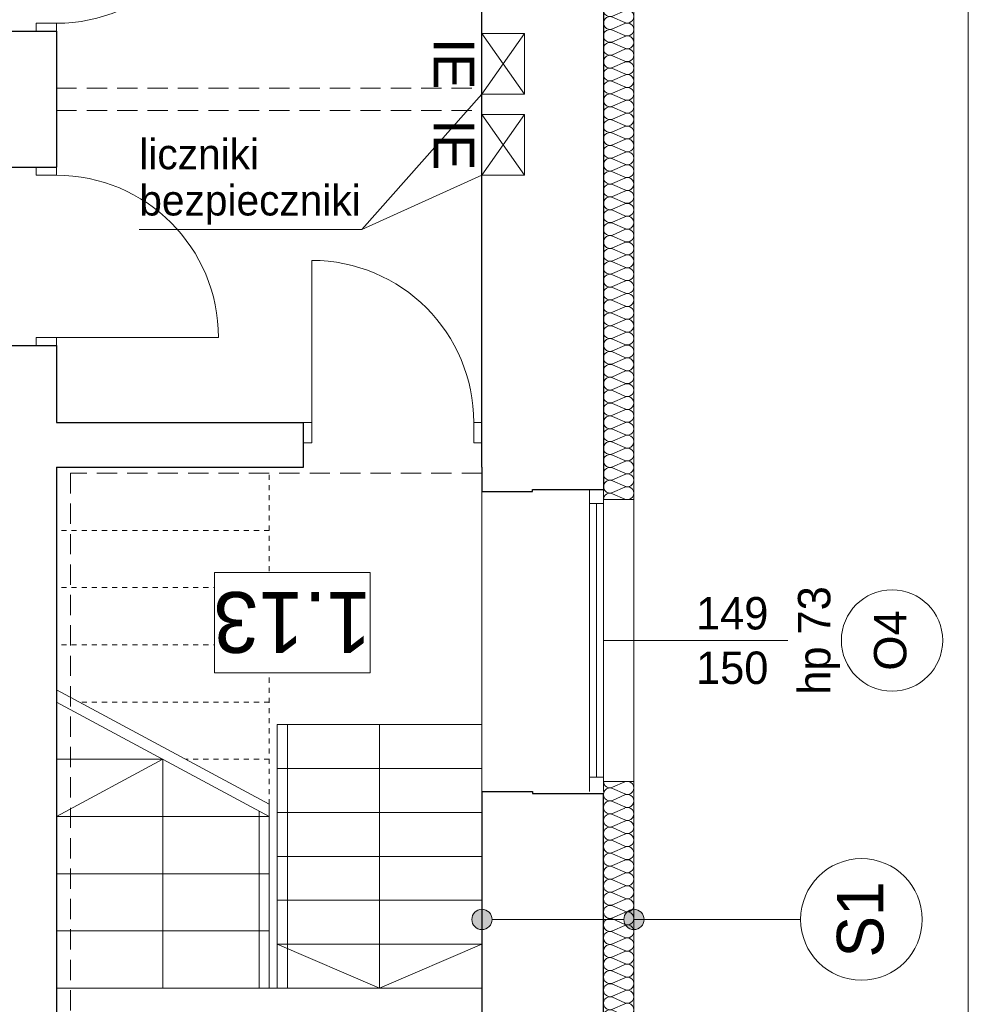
# Model space of a CAD drawing. Extents: x -547885 to -186295, y -25370 to 156194.
# Tile 209 of 256: x -474904 to -470223, y 70398 to 75255. Entities that reach past the tile are written whole.
import ezdxf

# ---------------------------------------------------------------- set-up
doc = ezdxf.new("R2010")
doc.units = 0
doc.header["$MEASUREMENT"] = 0
doc.linetypes.add('Hidden Line', pattern=[50, 25, -25])
doc.linetypes.add('Krawędzie ukryte', pattern=[150, 100, -50])
doc.layers.add('Arch ocieplenie', color=7, linetype='Continuous')
doc.layers.add('Arch opisy', color=7, linetype='Continuous')
for name, color, linetype, lineweight, true_color in [('Arch ocieplenie_Nr_Pióra__9', 7, 'Continuous', 9, 0x3dad99), ('Arch opisy okien_Nr_Pióra__9', 7, 'Continuous', 9, 0x3dad99), ('Arch opisy_Nr_Pióra__9', 7, 'Continuous', 9, 0x3dad99), ('Arch wykończenie_Nr_Pióra__3', 7, 'Continuous', 18, 0xff6600), ('instalacja CO_Nr_Pióra__88', 7, 'Continuous', 20, 0xfd4435), ('INSTALACJA IE_Nr_Pióra__88', 7, 'Continuous', 20, 0xfd4435), ('INWENT CO_Nr_Pióra__88', 7, 'Continuous', 20, 0xfd4435), ('INWENT OPISY_Nr_Pióra__88', 7, 'Continuous', 20, 0xfd4435)]:
    doc.layers.add(name, color=color, linetype=linetype, lineweight=lineweight, true_color=true_color)
for name, color, linetype, lineweight in [('Arch opisy_Nr_Pióra__1', 7, 'Continuous', 25), ('Arch opisy_Nr_Pióra__21', 7, 'Continuous', 9), ('ARCH TABELA_Nr_Pióra__21', 7, 'Continuous', 9), ('INWENT OPISY_Nr_Pióra__21', 7, 'Continuous', 9), ('INWENT. DRZWI_Nr_Pióra__5', 7, 'Continuous', 13), ('INWENT. OKNA_Nr_Pióra__21', 7, 'Continuous', 9), ('INWENT. OKNA_Nr_Pióra__5', 7, 'Continuous', 13), ('INWENT.ŚCIANY_Nr_Pióra__1', 7, 'Continuous', 25), ('INWENT.ŚCIANY_Nr_Pióra__21', 7, 'Continuous', 9), ('Istniejące schody_Nr_Pióra__5', 7, 'Continuous', 13), ('Istniejące stropy_Nr_Pióra__5', 7, 'Continuous', 13)]:
    doc.layers.add(name, color=color, linetype=linetype, lineweight=lineweight)
doc.styles.add('GENERATED_STYLE_1', font='txt')
doc.styles.add('GENERATED_STYLE_10', font='arial.ttf')
doc.styles.add('GENERATED_STYLE_6', font='txt')
doc.styles.add('GENERATED_STYLE_7', font='txt')

# ---------------------------------------------------------------- blocks, each defined once
blk = doc.blocks.new('Izolacja cieplna 14_214', base_point=(-472023.3, 71497.6))
at = {"layer": 'Arch ocieplenie_Nr_Pióra__9', "linetype": 'Continuous'}
for p, q in [((-471918, 71494.9), (-471978.6, 71468.1)), ((-471978.6, 71462.7), (-471918, 71435.9)), ((-471918, 71430.5), (-471978.6, 71403.8)), ((-471978.6, 71398.3), (-471918, 71371.6)), ((-471918, 71366.1), (-471978.6, 71339.4)), ((-471978.6, 71334), (-471918, 71307.2)), ((-471918, 71301.8), (-471978.6, 71275)), ((-471978.6, 71269.6), (-471918, 71242.8)), ((-471918, 71237.4), (-471978.6, 71210.6)), ((-471978.6, 71205.2), (-471918, 71178.4)), ((-471918, 71173), (-471978.6, 71146.2)), ((-471978.6, 71140.8), (-471918, 71114)), ((-471918, 71108.6), (-471978.6, 71081.8)), ((-471978.6, 71076.4), (-471918, 71049.6)), ((-471918, 71044.2), (-471978.6, 71017.4)), ((-471978.6, 71012), (-471918, 70985.2)), ((-471918, 70979.8), (-471978.6, 70953)), ((-471978.6, 70947.6), (-471918, 70920.8)), ((-471918, 70915.4), (-471978.6, 70888.6)), ((-471978.6, 70883.2), (-471918, 70856.4)), ((-471918, 70851), (-471978.6, 70824.2)), ((-471978.6, 70818.8), (-471918, 70792)), ((-471918, 70786.6), (-471978.6, 70759.8)), ((-471978.6, 70754.4), (-471918, 70727.7)), ((-471918, 70722.2), (-471978.6, 70695.5)), ((-471978.6, 70690.1), (-471918, 70663.3)), ((-471918, 70657.9), (-471978.6, 70631.1)), ((-471978.6, 70625.7), (-471918, 70598.9)), ((-471918, 70593.5), (-471978.6, 70566.7)), ((-471978.6, 70561.3), (-471918, 70534.5)), ((-471918, 70529.1), (-471978.6, 70502.3)), ((-471978.6, 70496.9), (-471918, 70470.1)), ((-471918, 70464.7), (-471978.6, 70437.9)), ((-471978.6, 70432.5), (-471918, 70405.7)), ((-471918, 70400.3), (-471978.6, 70373.5)), ((-471978.6, 70368.1), (-471918, 70341.3)), ((-471918, 70335.9), (-471978.6, 70309.1)), ((-471978.6, 70303.7), (-471918, 70276.9)), ((-471918, 70271.5), (-471978.6, 70244.7)), ((-471978.6, 70239.3), (-471918, 70212.5)), ((-471918, 70207.1), (-471978.6, 70180.3)), ((-471978.6, 70174.9), (-471918, 70148.1)), ((-471918, 70142.7), (-471978.6, 70115.9)), ((-471978.6, 70110.5), (-471918, 70083.8)), ((-471918, 70078.3), (-471978.6, 70051.6)), ((-471978.6, 70046.1), (-471918, 70019.4)), ((-471918, 70014), (-471978.6, 69987.2)), ((-471978.6, 69981.8), (-471918, 69955)), ((-471918, 69949.6), (-471978.6, 69922.8)), ((-471978.6, 69917.4), (-471918, 69890.6)), ((-471918, 69885.2), (-471978.6, 69858.4)), ((-471978.6, 69853), (-471918, 69826.2)), ((-471918, 69820.8), (-471978.6, 69794)), ((-471978.6, 69788.6), (-471918, 69761.8)), ((-471918, 69756.4), (-471978.6, 69729.6)), ((-471978.6, 69724.2), (-471918, 69697.4)), ((-471918, 69692), (-471978.6, 69665.2)), ((-471978.6, 69659.8), (-471918, 69633)), ((-471918, 69627.6), (-471978.6, 69600.8)), ((-471978.6, 69595.4), (-471918, 69568.6)), ((-471918, 69563.2), (-471978.6, 69536.4)), ((-471978.6, 69531), (-471918, 69504.2)), ((-471918, 69498.8), (-471978.6, 69472)), ((-471978.6, 69466.6), (-471918, 69439.8)), ((-471918, 69434.4), (-471978.6, 69407.7)), ((-471978.6, 69402.2), (-471918, 69375.5)), ((-471918, 69370), (-471978.6, 69343.3)), ((-471978.6, 69337.9), (-471918, 69311.1)), ((-471918, 69305.7), (-471978.6, 69278.9)), ((-471978.6, 69273.5), (-471918, 69246.7)), ((-471918, 69241.3), (-471978.6, 69214.5)), ((-471978.6, 69209.1), (-471918, 69182.3)), ((-471918, 69176.9), (-471978.6, 69150.1)), ((-471978.6, 69144.7), (-471918, 69117.9)), ((-471918, 69112.5), (-471978.6, 69085.7)), ((-471978.6, 69080.3), (-471918, 69053.5)), ((-471918, 69048.1), (-471978.6, 69021.3)), ((-471978.6, 69015.9), (-471918, 68989.1)), ((-471918, 68983.7), (-471978.6, 68956.9)), ((-471978.6, 68951.5), (-471918, 68924.7)), ((-471918, 68919.3), (-471978.6, 68892.5)), ((-471978.6, 68887.1), (-471918, 68860.3))]:
    blk.add_line(p, q, dxfattribs=at)
for centre, start_param, end_param in [((-471905.2, 71465.4), 5.870392, 9.837571), ((-471991.4, 71433.2), 2.7288, 6.695979), ((-471991.4, 71497.6), 4.712389, 6.695979), ((-471991.4, 71368.9), 2.7288, 6.695979), ((-471905.2, 71401), 5.870392, 9.837571), ((-471905.2, 71336.7), 5.870392, 9.837571), ((-471991.4, 71304.5), 2.7288, 6.695979), ((-471905.2, 71272.3), 5.870392, 9.837571), ((-471991.4, 71240.1), 2.7288, 6.695979), ((-471991.4, 71175.7), 2.7288, 6.695979), ((-471905.2, 71207.9), 5.870392, 9.837571), ((-471905.2, 71143.5), 5.870392, 9.837571), ((-471991.4, 71111.3), 2.7288, 6.695979), ((-471905.2, 71079.1), 5.870392, 9.837571), ((-471991.4, 71046.9), 2.7288, 6.695979), ((-471991.4, 70982.5), 2.7288, 6.695979), ((-471905.2, 71014.7), 5.870392, 9.837571), ((-471905.2, 70950.3), 5.870392, 9.837571), ((-471991.4, 70918.1), 2.7288, 6.695979), ((-471905.2, 70885.9), 5.870392, 9.837571), ((-471991.4, 70853.7), 2.7288, 6.695979), ((-471991.4, 70789.3), 2.7288, 6.695979), ((-471905.2, 70821.5), 5.870392, 9.837571), ((-471905.2, 70757.1), 5.870392, 9.837571), ((-471991.4, 70725), 2.7288, 6.695979), ((-471905.2, 70692.8), 5.870392, 9.837571), ((-471991.4, 70660.6), 2.7288, 6.695979), ((-471991.4, 70596.2), 2.7288, 6.695979), ((-471905.2, 70628.4), 5.870392, 9.837571), ((-471905.2, 70564), 5.870392, 9.837571), ((-471991.4, 70531.8), 2.7288, 6.695979), ((-471905.2, 70499.6), 5.870392, 9.837571), ((-471991.4, 70467.4), 2.7288, 6.695979), ((-471991.4, 70403), 2.7288, 6.695979), ((-471905.2, 70435.2), 5.870392, 9.837571), ((-471905.2, 70370.8), 5.870392, 9.837571), ((-471991.4, 70338.6), 2.7288, 6.695979), ((-471905.2, 70306.4), 5.870392, 9.837571), ((-471991.4, 70274.2), 2.7288, 6.695979), ((-471991.4, 70209.8), 2.7288, 6.695979), ((-471905.2, 70242), 5.870392, 9.837571), ((-471905.2, 70177.6), 5.870392, 9.837571), ((-471991.4, 70145.4), 2.7288, 6.695979), ((-471905.2, 70113.2), 5.870392, 9.837571), ((-471991.4, 70081), 2.7288, 6.695979), ((-471991.4, 70016.7), 2.7288, 6.695979), ((-471905.2, 70048.9), 5.870392, 9.837571), ((-471905.2, 69984.5), 5.870392, 9.837571), ((-471991.4, 69952.3), 2.7288, 6.695979), ((-471905.2, 69920.1), 5.870392, 9.837571), ((-471991.4, 69887.9), 2.7288, 6.695979), ((-471991.4, 69823.5), 2.7288, 6.695979), ((-471905.2, 69855.7), 5.870392, 9.837571), ((-471905.2, 69791.3), 5.870392, 9.837571), ((-471991.4, 69759.1), 2.7288, 6.695979), ((-471905.2, 69726.9), 5.870392, 9.837571), ((-471991.4, 69694.7), 2.7288, 6.695979), ((-471991.4, 69630.3), 2.7288, 6.695979), ((-471905.2, 69662.5), 5.870392, 9.837571), ((-471905.2, 69598.1), 5.870392, 9.837571), ((-471991.4, 69565.9), 2.7288, 6.695979), ((-471905.2, 69533.7), 5.870392, 9.837571), ((-471991.4, 69501.5), 2.7288, 6.695979), ((-471991.4, 69437.1), 2.7288, 6.695979), ((-471905.2, 69469.3), 5.870392, 9.837571), ((-471905.2, 69404.9), 5.870392, 9.837571), ((-471991.4, 69372.8), 2.7288, 6.695979), ((-471905.2, 69340.6), 5.870392, 9.837571), ((-471991.4, 69308.4), 2.7288, 6.695979), ((-471991.4, 69244), 2.7288, 6.695979), ((-471905.2, 69276.2), 5.870392, 9.837571), ((-471905.2, 69211.8), 5.870392, 9.837571), ((-471991.4, 69179.6), 2.7288, 6.695979), ((-471905.2, 69147.4), 5.870392, 9.837571), ((-471991.4, 69115.2), 2.7288, 6.695979), ((-471991.4, 69050.8), 2.7288, 6.695979), ((-471905.2, 69083), 5.870392, 9.837571), ((-471905.2, 69018.6), 5.870392, 9.837571), ((-471991.4, 68986.4), 2.7288, 6.695979), ((-471905.2, 68954.2), 5.870392, 9.837571), ((-471991.4, 68922), 2.7288, 6.695979), ((-471905.2, 68889.8), 5.870392, 9.837571), ((-471991.4, 68857.6), 2.7288, 4.712389)]:
    blk.add_ellipse(centre, major_axis=(0, -32.2), ratio=0.990886, start_param=start_param, end_param=end_param, dxfattribs=at)
blk = doc.blocks.new('Izolacja cieplna 14_216', base_point=(-472023.3, 77017.6))
at = {"layer": 'Arch ocieplenie_Nr_Pióra__9', "linetype": 'Continuous'}
for p, q in [((-471918, 77015), (-471978.6, 76988.5)), ((-471978.6, 76983.2), (-471918, 76956.8)), ((-471918, 76951.4), (-471978.6, 76925)), ((-471978.6, 76919.7), (-471918, 76893.2)), ((-471918, 76887.9), (-471978.6, 76861.5)), ((-471978.6, 76856.1), (-471918, 76829.7)), ((-471918, 76824.3), (-471978.6, 76797.9)), ((-471978.6, 76792.6), (-471918, 76766.1)), ((-471918, 76760.8), (-471978.6, 76734.4)), ((-471978.6, 76729), (-471918, 76702.6)), ((-471918, 76697.3), (-471978.6, 76670.8)), ((-471978.6, 76665.5), (-471918, 76639.1)), ((-471918, 76633.7), (-471978.6, 76607.3)), ((-471978.6, 76602), (-471918, 76575.5)), ((-471918, 76570.2), (-471978.6, 76543.8)), ((-471978.6, 76538.4), (-471918, 76512)), ((-471918, 76506.7), (-471978.6, 76480.2)), ((-471978.6, 76474.9), (-471918, 76448.5)), ((-471918, 76443.1), (-471978.6, 76416.7)), ((-471978.6, 76411.3), (-471918, 76384.9)), ((-471918, 76379.6), (-471978.6, 76353.1)), ((-471978.6, 76347.8), (-471918, 76321.4)), ((-471918, 76316), (-471978.6, 76289.6)), ((-471978.6, 76284.3), (-471918, 76257.8)), ((-471918, 76252.5), (-471978.6, 76226.1)), ((-471978.6, 76220.7), (-471918, 76194.3)), ((-471918, 76189), (-471978.6, 76162.5)), ((-471978.6, 76157.2), (-471918, 76130.8)), ((-471918, 76125.4), (-471978.6, 76099)), ((-471978.6, 76093.7), (-471918, 76067.2)), ((-471918, 76061.9), (-471978.6, 76035.5)), ((-471978.6, 76030.1), (-471918, 76003.7)), ((-471918, 75998.3), (-471978.6, 75971.9)), ((-471978.6, 75966.6), (-471918, 75940.1)), ((-471918, 75934.8), (-471978.6, 75908.4)), ((-471978.6, 75903), (-471918, 75876.6)), ((-471918, 75871.3), (-471978.6, 75844.8)), ((-471978.6, 75839.5), (-471918, 75813.1)), ((-471918, 75807.7), (-471978.6, 75781.3)), ((-471978.6, 75776), (-471918, 75749.5)), ((-471918, 75744.2), (-471978.6, 75717.8)), ((-471978.6, 75712.4), (-471918, 75686)), ((-471918, 75680.7), (-471978.6, 75654.2)), ((-471978.6, 75648.9), (-471918, 75622.5)), ((-471918, 75617.1), (-471978.6, 75590.7)), ((-471978.6, 75585.3), (-471918, 75558.9)), ((-471918, 75553.6), (-471978.6, 75527.1)), ((-471978.6, 75521.8), (-471918, 75495.4)), ((-471918, 75490), (-471978.6, 75463.6)), ((-471978.6, 75458.3), (-471918, 75431.8)), ((-471918, 75426.5), (-471978.6, 75400.1)), ((-471978.6, 75394.7), (-471918, 75368.3)), ((-471918, 75363), (-471978.6, 75336.5)), ((-471978.6, 75331.2), (-471918, 75304.8)), ((-471918, 75299.4), (-471978.6, 75273)), ((-471978.6, 75267.7), (-471918, 75241.2)), ((-471918, 75235.9), (-471978.6, 75209.5)), ((-471978.6, 75204.1), (-471918, 75177.7)), ((-471918, 75172.3), (-471978.6, 75145.9)), ((-471978.6, 75140.6), (-471918, 75114.1)), ((-471918, 75108.8), (-471978.6, 75082.4)), ((-471978.6, 75077), (-471918, 75050.6)), ((-471918, 75045.3), (-471978.6, 75018.8)), ((-471978.6, 75013.5), (-471918, 74987.1)), ((-471918, 74981.7), (-471978.6, 74955.3)), ((-471978.6, 74950), (-471918, 74923.5)), ((-471918, 74918.2), (-471978.6, 74891.8)), ((-471978.6, 74886.4), (-471918, 74860)), ((-471918, 74854.7), (-471978.6, 74828.2)), ((-471978.6, 74822.9), (-471918, 74796.5)), ((-471918, 74791.1), (-471978.6, 74764.7)), ((-471978.6, 74759.3), (-471918, 74732.9)), ((-471918, 74727.6), (-471978.6, 74701.1)), ((-471978.6, 74695.8), (-471918, 74669.4)), ((-471918, 74664), (-471978.6, 74637.6)), ((-471978.6, 74632.3), (-471918, 74605.8)), ((-471918, 74600.5), (-471978.6, 74574.1)), ((-471978.6, 74568.7), (-471918, 74542.3)), ((-471918, 74537), (-471978.6, 74510.5)), ((-471978.6, 74505.2), (-471918, 74478.8)), ((-471918, 74473.4), (-471978.6, 74447)), ((-471978.6, 74441.7), (-471918, 74415.2)), ((-471918, 74409.9), (-471978.6, 74383.5)), ((-471978.6, 74378.1), (-471918, 74351.7)), ((-471918, 74346.3), (-471978.6, 74319.9)), ((-471978.6, 74314.6), (-471918, 74288.1)), ((-471918, 74282.8), (-471978.6, 74256.4)), ((-471978.6, 74251), (-471918, 74224.6)), ((-471918, 74219.3), (-471978.6, 74192.8)), ((-471978.6, 74187.5), (-471918, 74161.1)), ((-471918, 74155.7), (-471978.6, 74129.3)), ((-471978.6, 74124), (-471918, 74097.5)), ((-471918, 74092.2), (-471978.6, 74065.8)), ((-471978.6, 74060.4), (-471918, 74034)), ((-471918, 74028.7), (-471978.6, 74002.2)), ((-471978.6, 73996.9), (-471918, 73970.5)), ((-471918, 73965.1), (-471978.6, 73938.7)), ((-471978.6, 73933.3), (-471918, 73906.9)), ((-471918, 73901.6), (-471978.6, 73875.1)), ((-471978.6, 73869.8), (-471918, 73843.4)), ((-471918, 73838), (-471978.6, 73811.6)), ((-471978.6, 73806.3), (-471918, 73779.8)), ((-471918, 73774.5), (-471978.6, 73748.1)), ((-471978.6, 73742.7), (-471918, 73716.3)), ((-471918, 73711), (-471978.6, 73684.5)), ((-471978.6, 73679.2), (-471918, 73652.8)), ((-471918, 73647.4), (-471978.6, 73621)), ((-471978.6, 73615.7), (-471918, 73589.2)), ((-471918, 73583.9), (-471978.6, 73557.5)), ((-471978.6, 73552.1), (-471918, 73525.7)), ((-471918, 73520.3), (-471978.6, 73493.9)), ((-471978.6, 73488.6), (-471918, 73462.1)), ((-471918, 73456.8), (-471978.6, 73430.4)), ((-471978.6, 73425), (-471918, 73398.6)), ((-471918, 73393.3), (-471978.6, 73366.8)), ((-471978.6, 73361.5), (-471918, 73335.1)), ((-471918, 73329.7), (-471978.6, 73303.3)), ((-471978.6, 73298), (-471918, 73271.5)), ((-471918, 73266.2), (-471978.6, 73239.8)), ((-471978.6, 73234.4), (-471918, 73208)), ((-471918, 73202.7), (-471978.6, 73176.2)), ((-471978.6, 73170.9), (-471918, 73144.5)), ((-471918, 73139.1), (-471978.6, 73112.7)), ((-471978.6, 73107.3), (-471918, 73080.9)), ((-471918, 73075.6), (-471978.6, 73049.1)), ((-471978.6, 73043.8), (-471918, 73017.4)), ((-471918, 73012), (-471978.6, 72985.6)), ((-471978.6, 72980.3), (-471918, 72953.8)), ((-471918, 72948.5), (-471978.6, 72922.1)), ((-471978.6, 72916.7), (-471918, 72890.3))]:
    blk.add_line(p, q, dxfattribs=at)
for centre, start_param, end_param in [((-471991.4, 76954.1), 1.158004, 5.125183), ((-471991.4, 77017.6), 3.141593, 5.125182), ((-471905.2, 76985.9), 4.299595, 8.266775), ((-471905.2, 76922.3), 4.299595, 8.266775), ((-471991.4, 76890.6), 1.158004, 5.125183), ((-471905.2, 76858.8), 4.299595, 8.266775), ((-471991.4, 76827), 1.158004, 5.125183), ((-471991.4, 76763.5), 1.158004, 5.125183), ((-471905.2, 76795.2), 4.299595, 8.266775), ((-471905.2, 76731.7), 4.299595, 8.266775), ((-471991.4, 76699.9), 1.158004, 5.125183), ((-471905.2, 76668.2), 4.299595, 8.266775), ((-471991.4, 76636.4), 1.158004, 5.125183), ((-471991.4, 76572.9), 1.158004, 5.125183), ((-471905.2, 76604.6), 4.299595, 8.266775), ((-471905.2, 76541.1), 4.299595, 8.266775), ((-471991.4, 76509.3), 1.158004, 5.125183), ((-471905.2, 76477.6), 4.299595, 8.266775), ((-471991.4, 76445.8), 1.158004, 5.125183), ((-471991.4, 76382.2), 1.158004, 5.125183), ((-471905.2, 76414), 4.299595, 8.266775), ((-471905.2, 76350.5), 4.299595, 8.266775), ((-471991.4, 76318.7), 1.158004, 5.125183), ((-471905.2, 76286.9), 4.299595, 8.266775), ((-471991.4, 76255.2), 1.158004, 5.125183), ((-471991.4, 76191.6), 1.158004, 5.125183), ((-471905.2, 76223.4), 4.299595, 8.266775), ((-471991.4, 76128.1), 1.158004, 5.125183), ((-471905.2, 76159.9), 4.299595, 8.266775), ((-471905.2, 76096.3), 4.299595, 8.266775), ((-471991.4, 76064.6), 1.158004, 5.125183), ((-471905.2, 76032.8), 4.299595, 8.266775), ((-471991.4, 76001), 1.158004, 5.125183), ((-471991.4, 75937.5), 1.158004, 5.125183), ((-471905.2, 75969.2), 4.299595, 8.266775), ((-471905.2, 75905.7), 4.299595, 8.266775), ((-471991.4, 75873.9), 1.158004, 5.125183), ((-471905.2, 75842.2), 4.299595, 8.266775), ((-471991.4, 75810.4), 1.158004, 5.125183), ((-471991.4, 75746.9), 1.158004, 5.125183), ((-471905.2, 75778.6), 4.299595, 8.266775), ((-471905.2, 75715.1), 4.299595, 8.266775), ((-471991.4, 75683.3), 1.158004, 5.125183), ((-471905.2, 75651.6), 4.299595, 8.266775), ((-471991.4, 75619.8), 1.158004, 5.125183), ((-471991.4, 75556.2), 1.158004, 5.125183), ((-471905.2, 75588), 4.299595, 8.266775), ((-471905.2, 75524.5), 4.299595, 8.266775), ((-471991.4, 75492.7), 1.158004, 5.125183), ((-471905.2, 75460.9), 4.299595, 8.266775), ((-471991.4, 75429.2), 1.158004, 5.125183), ((-471991.4, 75365.6), 1.158004, 5.125183), ((-471905.2, 75397.4), 4.299595, 8.266775), ((-471991.4, 75302.1), 1.158004, 5.125183), ((-471905.2, 75333.9), 4.299595, 8.266775), ((-471905.2, 75270.3), 4.299595, 8.266775), ((-471991.4, 75238.6), 1.158004, 5.125183), ((-471905.2, 75206.8), 4.299595, 8.266775), ((-471991.4, 75175), 1.158004, 5.125183), ((-471991.4, 75111.5), 1.158004, 5.125183), ((-471905.2, 75143.2), 4.299595, 8.266775), ((-471905.2, 75079.7), 4.299595, 8.266775), ((-471991.4, 75047.9), 1.158004, 5.125183), ((-471905.2, 75016.2), 4.299595, 8.266775), ((-471991.4, 74984.4), 1.158004, 5.125183), ((-471991.4, 74920.9), 1.158004, 5.125183), ((-471905.2, 74952.6), 4.299595, 8.266775), ((-471905.2, 74889.1), 4.299595, 8.266775), ((-471991.4, 74857.3), 1.158004, 5.125183), ((-471905.2, 74825.6), 4.299595, 8.266775), ((-471991.4, 74793.8), 1.158004, 5.125183), ((-471991.4, 74730.2), 1.158004, 5.125183), ((-471905.2, 74762), 4.299595, 8.266775), ((-471905.2, 74698.5), 4.299595, 8.266775), ((-471991.4, 74666.7), 1.158004, 5.125183), ((-471905.2, 74634.9), 4.299595, 8.266775), ((-471991.4, 74603.2), 1.158004, 5.125183), ((-471991.4, 74539.6), 1.158004, 5.125183), ((-471905.2, 74571.4), 4.299595, 8.266775), ((-471991.4, 74476.1), 1.158004, 5.125183), ((-471905.2, 74507.9), 4.299595, 8.266775), ((-471905.2, 74444.3), 4.299595, 8.266775), ((-471991.4, 74412.6), 1.158004, 5.125183), ((-471905.2, 74380.8), 4.299595, 8.266775), ((-471991.4, 74349), 1.158004, 5.125183), ((-471991.4, 74285.5), 1.158004, 5.125183), ((-471905.2, 74317.2), 4.299595, 8.266775), ((-471905.2, 74253.7), 4.299595, 8.266775), ((-471991.4, 74221.9), 1.158004, 5.125183), ((-471905.2, 74190.2), 4.299595, 8.266775), ((-471991.4, 74158.4), 1.158004, 5.125183), ((-471991.4, 74094.9), 1.158004, 5.125183), ((-471905.2, 74126.6), 4.299595, 8.266775), ((-471905.2, 74063.1), 4.299595, 8.266775), ((-471991.4, 74031.3), 1.158004, 5.125183), ((-471905.2, 73999.6), 4.299595, 8.266775), ((-471991.4, 73967.8), 1.158004, 5.125183), ((-471991.4, 73904.2), 1.158004, 5.125183), ((-471905.2, 73936), 4.299595, 8.266775), ((-471905.2, 73872.5), 4.299595, 8.266775), ((-471991.4, 73840.7), 1.158004, 5.125183), ((-471905.2, 73808.9), 4.299595, 8.266775), ((-471991.4, 73777.2), 1.158004, 5.125183), ((-471991.4, 73713.6), 1.158004, 5.125183), ((-471905.2, 73745.4), 4.299595, 8.266775), ((-471991.4, 73650.1), 1.158004, 5.125183), ((-471905.2, 73681.9), 4.299595, 8.266775), ((-471905.2, 73618.3), 4.299595, 8.266775), ((-471991.4, 73586.6), 1.158004, 5.125183), ((-471905.2, 73554.8), 4.299595, 8.266775), ((-471991.4, 73523), 1.158004, 5.125183), ((-471991.4, 73459.5), 1.158004, 5.125183), ((-471905.2, 73491.2), 4.299595, 8.266775), ((-471905.2, 73427.7), 4.299595, 8.266775), ((-471991.4, 73395.9), 1.158004, 5.125183), ((-471905.2, 73364.2), 4.299595, 8.266775), ((-471991.4, 73332.4), 1.158004, 5.125183), ((-471991.4, 73268.9), 1.158004, 5.125183), ((-471905.2, 73300.6), 4.299595, 8.266775), ((-471905.2, 73237.1), 4.299595, 8.266775), ((-471991.4, 73205.3), 1.158004, 5.125183), ((-471905.2, 73173.6), 4.299595, 8.266775), ((-471991.4, 73141.8), 1.158004, 5.125183), ((-471991.4, 73078.2), 1.158004, 5.125183), ((-471905.2, 73110), 4.299595, 8.266775), ((-471905.2, 73046.5), 4.299595, 8.266775), ((-471991.4, 73014.7), 1.158004, 5.125183), ((-471905.2, 72982.9), 4.299595, 8.266775), ((-471991.4, 72951.2), 1.158004, 5.125183), ((-471991.4, 72887.6), 1.158004, 3.141593), ((-471905.2, 72919.4), 4.299595, 8.266775)]:
    blk.add_ellipse(centre, major_axis=(31.9, 0), ratio=0.995847, start_param=start_param, end_param=end_param, dxfattribs=at)
blk = doc.blocks.new('Linia_146', base_point=(-472623.3, 70816.5))
at = {"layer": 'Arch opisy_Nr_Pióra__21', "linetype": 'Continuous'}
for points in [[(-472573.3, 70816.5), (-472577.1, 70835.7), (-472588, 70851.9), (-472604.2, 70862.7), (-472623.3, 70866.5), (-472642.5, 70862.7), (-472658.7, 70851.9), (-472669.5, 70835.7), (-472673.3, 70816.5), (-472669.5, 70797.4), (-472658.7, 70781.2), (-472642.5, 70770.3), (-472623.3, 70766.5), (-472604.2, 70770.3), (-472588, 70781.2), (-472577.1, 70797.4)], [(-471823.3, 70816.5), (-471827.1, 70835.7), (-471838, 70851.9), (-471854.2, 70862.7), (-471873.3, 70866.5), (-471892.5, 70862.7), (-471908.7, 70851.9), (-471919.5, 70835.7), (-471923.3, 70816.5), (-471919.5, 70797.4), (-471908.7, 70781.2), (-471892.5, 70770.3), (-471873.3, 70766.5), (-471854.2, 70770.3), (-471838, 70781.2), (-471827.1, 70797.4)]]:
    blk.add_hatch(color=256, dxfattribs=at).paths.add_polyline_path(points, flags=0)
blk.add_line((-472573.3, 70816.5), (-471923.3, 70816.5), dxfattribs=at)
for centre in [(-472623.3, 70816.5), (-471873.3, 70816.5)]:
    blk.add_circle(centre, 50, dxfattribs=at)
blk = doc.blocks.new('Linia_147', base_point=(-471873.3, 70816.5))
at = {"layer": 'Arch opisy_Nr_Pióra__21', "linetype": 'Continuous'}
blk.add_line((-471873.3, 70816.5), (-471050.7, 70816.5), dxfattribs=at)
blk.add_circle((-470750.7, 70816.5), 300, dxfattribs=at)

msp = doc.modelspace()

# ---------------------------------------------------------------- linework, layer by layer
at = {"layer": 'Arch opisy_Nr_Pióra__9', "linetype": 'Continuous'}
msp.add_circle((-470599.8, 72192.6), 250, dxfattribs=at)
at = {"layer": 'ARCH TABELA_Nr_Pióra__21', "linetype": 'Continuous'}
msp.add_line((-470223.3, 83694.2), (-470223.3, 55244.2), dxfattribs=at)
at = {"layer": 'Arch wykończenie_Nr_Pióra__3', "linetype": 'Continuous'}
for p, q in [((-471873.3, 77017.6), (-471873.3, 72887.6)), ((-472023.3, 72887.6), (-471873.3, 72887.6)), ((-472023.3, 71497.6), (-471873.3, 71497.6)), ((-471873.3, 68707.6), (-471873.3, 71497.6))]:
    msp.add_line(p, q, dxfattribs=at)
at = {"layer": 'instalacja CO_Nr_Pióra__88', "linetype": 'Continuous'}
for p, q in [((-473216.4, 74220), (-472623.3, 74887.6)), ((-473216.4, 74220), (-472623.3, 74487.6)), ((-474314, 74220), (-473216.4, 74220))]:
    msp.add_line(p, q, dxfattribs=at)
at = {"layer": 'INSTALACJA IE_Nr_Pióra__88', "linetype": 'Continuous'}
for p, q in [((-472623.3, 74887.6), (-472623.3, 75187.6)), ((-472413.3, 74887.6), (-472623.3, 75187.6)), ((-472623.3, 74887.6), (-472413.3, 75187.6)), ((-472623.3, 75187.6), (-472413.3, 75187.6)), ((-472413.3, 75187.6), (-472413.3, 74887.6)), ((-472413.3, 74887.6), (-472623.3, 74887.6)), ((-472623.3, 74487.6), (-472623.3, 74787.6)), ((-472623.3, 74787.6), (-472413.3, 74787.6)), ((-472623.3, 74487.6), (-472413.3, 74787.6)), ((-472413.3, 74487.6), (-472623.3, 74787.6)), ((-472413.3, 74787.6), (-472413.3, 74487.6)), ((-472413.3, 74487.6), (-472623.3, 74487.6))]:
    msp.add_line(p, q, dxfattribs=at)
at = {"layer": 'INWENT. DRZWI_Nr_Pióra__5', "linetype": 'Continuous'}
for p, q in [((-474823.3, 75237.6), (-474823.3, 75197.6)), ((-474723.3, 75237.6), (-474823.3, 75237.6)), ((-474723.3, 75197.6), (-474723.3, 75237.6)), ((-474823.3, 74487.6), (-474823.3, 74527.6)), ((-474723.3, 74527.6), (-474723.3, 74487.6)), ((-474723.3, 74487.6), (-474823.3, 74487.6)), ((-473463.3, 73267.6), (-473463.3, 74067.6)), ((-474823.3, 73687.6), (-474823.3, 73647.6)), ((-474723.3, 73687.6), (-474823.3, 73687.6)), ((-474723.3, 73687.6), (-473923.3, 73687.6)), ((-474723.3, 73647.6), (-474723.3, 73687.6)), ((-473503.3, 73267.6), (-473463.3, 73267.6)), ((-473463.3, 73267.6), (-473463.3, 73167.6)), ((-472663.3, 73267.6), (-472663.3, 73167.6)), ((-472623.3, 73267.6), (-472663.3, 73267.6)), ((-473463.3, 73167.6), (-473503.3, 73167.6)), ((-472663.3, 73167.6), (-472623.3, 73167.6))]:
    msp.add_line(p, q, dxfattribs=at)
for centre, start, end in [((-474723.3, 76037.6), 270, 0), ((-474723.3, 73687.6), 0, 90), ((-473463.3, 73267.6), 0, 90)]:
    msp.add_arc(centre, 800, start, end, dxfattribs=at)
at = {"layer": 'INWENT. OKNA_Nr_Pióra__5', "linetype": 'Continuous'}
for p, q in [((-472093.3, 72937.6), (-472093.3, 71447.6)), ((-472023.3, 72937.6), (-472023.3, 71447.6)), ((-472023.3, 72867.6), (-472093.3, 72867.6)), ((-472058.3, 71517.6), (-472058.3, 72867.6)), ((-472023.3, 72192.6), (-471113.3, 72192.6)), ((-472023.3, 71517.6), (-472093.3, 71517.6))]:
    msp.add_line(p, q, dxfattribs=at)
at = {"layer": 'INWENT.ŚCIANY_Nr_Pióra__1', "linetype": 'Continuous'}
for p, q in [((-472623.3, 73267.6), (-472623.3, 76967.6)), ((-472023.3, 76967.6), (-472023.3, 72937.6)), ((-474998.3, 75197.6), (-474723.3, 75197.6)), ((-474723.3, 75197.6), (-474723.3, 74527.6)), ((-475008.3, 74527.6), (-474723.3, 74527.6)), ((-475008.3, 73647.6), (-474723.3, 73647.6)), ((-474723.3, 73647.6), (-474723.3, 73267.6)), ((-474723.3, 73267.6), (-473503.3, 73267.6)), ((-473503.3, 73047.6), (-473503.3, 73267.6)), ((-472623.3, 73047.6), (-472623.3, 73267.6)), ((-474723.3, 73047.6), (-473503.3, 73047.6)), ((-474723.3, 73047.6), (-474723.3, 69467.6)), ((-472623.3, 73047.6), (-472623.3, 72927.6)), ((-472623.3, 72927.6), (-472373.3, 72927.6)), ((-472373.3, 72927.6), (-472373.3, 72937.6)), ((-472373.3, 72937.6), (-472023.3, 72937.6)), ((-472623.3, 71447.6), (-472373.3, 71447.6)), ((-472623.3, 71447.6), (-472623.3, 69467.6)), ((-472373.3, 71447.6), (-472373.3, 71437.6)), ((-472373.3, 71437.6), (-472023.3, 71437.6)), ((-472023.3, 68857.6), (-472023.3, 71437.6))]:
    msp.add_line(p, q, dxfattribs=at)
at = {"layer": 'INWENT.ŚCIANY_Nr_Pióra__21', "linetype": 'Continuous'}
for p, q in [((-472623.3, 71447.6), (-472623.3, 72927.6)), ((-471873.3, 71497.6), (-471873.3, 72887.6))]:
    msp.add_line(p, q, dxfattribs=at)
at = {"layer": 'Istniejące schody_Nr_Pióra__5', "linetype": 'Hidden Line'}
for p, q in [((-473673.3, 71384.3), (-473673.3, 73017.6)), ((-473673.3, 72735.4), (-474723.3, 72735.4)), ((-473673.3, 72453.2), (-474723.3, 72453.2)), ((-473673.3, 72171), (-474723.3, 72171)), ((-473673.3, 71888.7), (-474611.7, 71888.7)), ((-473673.3, 71606.5), (-474086.7, 71606.5))]:
    msp.add_line(p, q, dxfattribs=at)
at = {"layer": 'Istniejące schody_Nr_Pióra__5', "linetype": 'Continuous'}
for p, q in [((-474723.3, 71948.7), (-473673.3, 71384.3)), ((-474723.3, 71888.7), (-473673.3, 71324.3)), ((-472623.3, 71777.6), (-473633.3, 71777.6)), ((-473633.3, 71777.6), (-473633.3, 70477.6)), ((-473583.3, 71777.6), (-473583.3, 70477.6)), ((-473128.3, 71777.6), (-473128.3, 70477.6)), ((-474198.3, 71606.5), (-474723.3, 71324.3)), ((-474198.3, 71606.5), (-474723.3, 71606.5)), ((-474198.3, 70477.6), (-474198.3, 71606.5)), ((-472623.3, 71561), (-473633.3, 71561)), ((-473673.3, 70477.6), (-473673.3, 71384.3)), ((-473673.3, 71324.3), (-474723.3, 71324.3)), ((-473723.3, 70477.6), (-473723.3, 71351.2)), ((-472623.3, 71344.3), (-473633.3, 71344.3)), ((-472623.3, 71127.6), (-473633.3, 71127.6)), ((-473673.3, 71042.1), (-474723.3, 71042.1)), ((-472623.3, 70911), (-473633.3, 70911)), ((-473673.3, 70759.9), (-474723.3, 70759.9)), ((-472623.3, 70694.3), (-473633.3, 70694.3)), ((-473128.3, 70477.6), (-473633.3, 70694.3)), ((-473128.3, 70477.6), (-472623.3, 70694.3)), ((-473673.3, 70477.6), (-474723.3, 70477.6)), ((-473633.3, 70477.6), (-473673.3, 70477.6)), ((-472623.3, 70477.6), (-473633.3, 70477.6))]:
    msp.add_line(p, q, dxfattribs=at)
at = {"layer": 'Istniejące stropy_Nr_Pióra__5', "linetype": 'Krawędzie ukryte'}
for p, q in [((-474723.3, 74917.6), (-472623.3, 74917.6)), ((-474723.3, 74807.6), (-472623.3, 74807.6)), ((-472623.3, 73017.6), (-474653.3, 73017.6)), ((-474653.3, 73017.6), (-474653.3, 69467.6))]:
    msp.add_line(p, q, dxfattribs=at)

# ---------------------------------------------------------------- block references
at = {"layer": 'Arch ocieplenie', "color": 104, "linetype": 'Continuous', "lineweight": 13, "true_color": 0x029e21}
for name, p in [('Izolacja cieplna 14_216', (-472023.3, 77017.6)), ('Izolacja cieplna 14_214', (-472023.3, 71497.6))]:
    msp.add_blockref(name, p, dxfattribs=at)
at = {"layer": 'Arch opisy', "linetype": 'Continuous'}
for name, p in [('Linia_147', (-471873.3, 70816.5)), ('Linia_146', (-472623.3, 70816.5))]:
    msp.add_blockref(name, p, dxfattribs=at)

# ---------------------------------------------------------------- texts
at = {"layer": 'Arch opisy okien_Nr_Pióra__9', "linetype": 'Continuous', "insert": (-470688.9, 72192.6), "char_height": 160, "attachment_point": 2, "rotation": 90, "style": 'GENERATED_STYLE_10'}
msp.add_mtext('{O4}', dxfattribs=at)
at = {"layer": 'Arch opisy_Nr_Pióra__1', "linetype": 'Continuous', "insert": (-470872.1, 70816.5), "char_height": 230, "attachment_point": 2, "rotation": 90, "style": 'GENERATED_STYLE_7'}
msp.add_mtext('{S1}', dxfattribs=at)
at = {"layer": 'INWENT CO_Nr_Pióra__88', "linetype": 'Continuous', "insert": (-474314, 74667.2), "char_height": 150, "width": 1984.783, "attachment_point": 1, "line_spacing_factor": 0.912556, "style": 'GENERATED_STYLE_6'}
msp.add_mtext('{liczniki\\Pbezpieczniki}', dxfattribs=at)
at = {"layer": 'INWENT OPISY_Nr_Pióra__88', "linetype": 'Continuous', "char_height": 200, "attachment_point": 2, "rotation": 270, "style": 'GENERATED_STYLE_7'}
for insert in [(-472661.2, 75037.6), (-472661.2, 74637.6)]:
    msp.add_mtext('{IE}', dxfattribs=dict(at, insert=insert))
at = {"layer": 'INWENT. OKNA_Nr_Pióra__21', "linetype": 'Continuous', "insert": (-471064, 72192.6), "char_height": 160, "attachment_point": 2, "rotation": 90, "style": 'GENERATED_STYLE_7'}
msp.add_mtext('{hp 73}', dxfattribs=at)
at = {"layer": 'INWENT. OKNA_Nr_Pióra__21', "linetype": 'Continuous', "insert": (-471388.3, 72406.8), "char_height": 160, "width": 709.227, "attachment_point": 2, "line_spacing_factor": 1.007581, "style": 'GENERATED_STYLE_7'}
msp.add_mtext('{149\\P150}', dxfattribs=at)

# ---------------------------------------------------------------- next in the draw order: wipeouts: each hides what was drawn before it
at = {"linetype": 'Continuous', "ltscale": 1916171.700591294}
msp.add_wipeout([(-473174.4, 72033.6), (-473942.4, 72033.6), (-473942.4, 72527.7), (-473174.4, 72527.7)], dxfattribs=at).dxf.layer = 'INWENT OPISY_Nr_Pióra__21'

# ---------------------------------------------------------------- next in the draw order: linework, layer by layer
at = {"layer": 'INWENT OPISY_Nr_Pióra__21', "linetype": 'Continuous', "flags": 128}
msp.add_lwpolyline([(-473174.4, 72033.6), (-473942.4, 72033.6), (-473942.4, 72527.7), (-473174.4, 72527.7)], close=True, dxfattribs=at)

# ---------------------------------------------------------------- next in the draw order: texts
at = {"layer": 'INWENT OPISY_Nr_Pióra__21', "linetype": 'Continuous', "insert": (-473558.4, 72435.8), "char_height": 300, "attachment_point": 8, "rotation": 180, "style": 'GENERATED_STYLE_1'}
msp.add_mtext('{1.13 }', dxfattribs=at)

doc.saveas('drawing.dxf')
